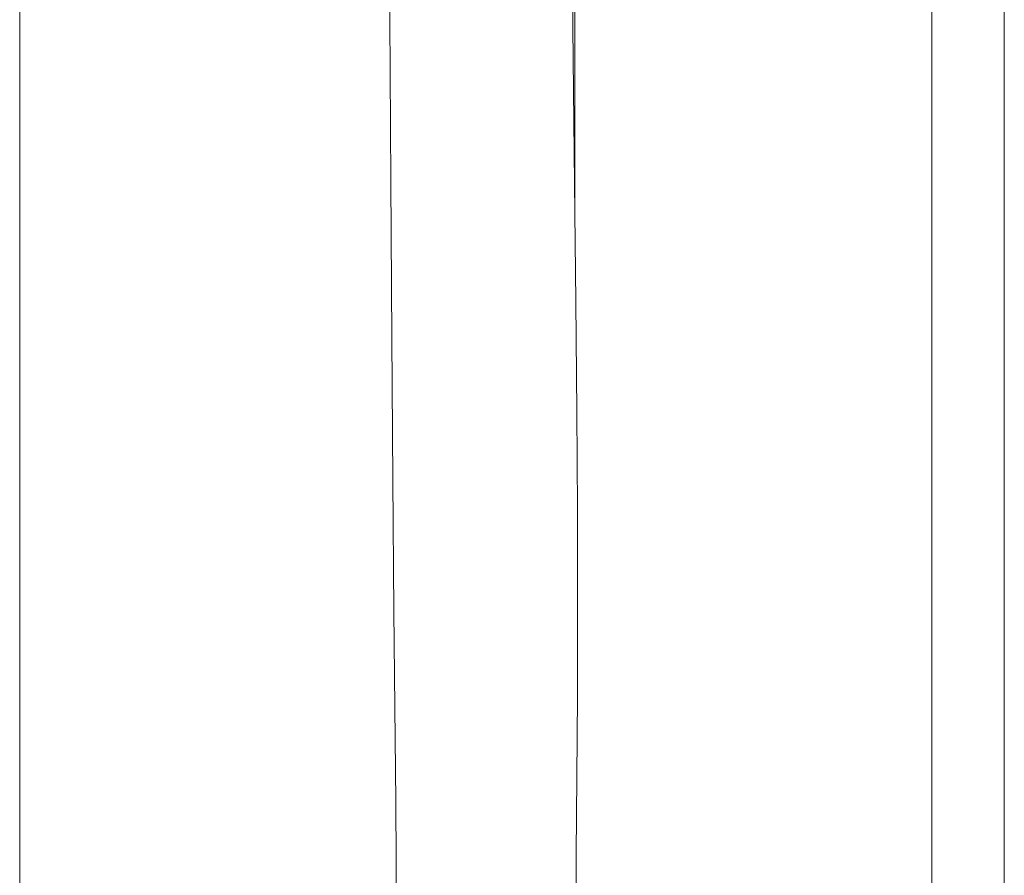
# Model space of a CAD drawing. Header units: millimetres. Extents: x 304.56 to 304.84, y 269.15 to 270.6.
# Tile 2 of 4: x 304.5643 to 304.6343, y 269.504 to 269.5648. Entities that reach past the tile are written whole.
import ezdxf

# ---------------------------------------------------------------- set-up
doc = ezdxf.new("R2010")
doc.units = ezdxf.units.MM
doc.layers.add('SANINDUSA', color=3, linetype='Continuous')

msp = doc.modelspace()

# ---------------------------------------------------------------- linework, layer by layer
at = {"layer": 'SANINDUSA', "lineweight": 15}
for p, q in [((304.6291724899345, 269.1764336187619), (304.6291724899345, 270.5661390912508)), ((304.63432954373, 270.5661390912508), (304.63432954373, 269.1764336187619)), ((304.56432954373, 270.5641013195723), (304.56432954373, 269.1784713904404))]:
    msp.add_line(p, q, dxfattribs=at)
at = {"layer": 'SANINDUSA', "lineweight": 15, "flags": 128}
for points in [[(304.5903614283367, 269.6893759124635), (304.5903187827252, 269.6772868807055), (304.5902974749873, 269.6651292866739), (304.5902952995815, 269.6529532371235), (304.590309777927, 269.6408140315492), (304.5903326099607, 269.6307943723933), (304.5903620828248, 269.6213151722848), (304.5903948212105, 269.6126774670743), (304.5904288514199, 269.6048437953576), (304.5904627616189, 269.5977747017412), (304.5904955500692, 269.5914295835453), (304.5905205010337, 269.5868458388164), (304.590550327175, 269.5815868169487), (304.5905866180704, 269.5754420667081), (304.5906286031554, 269.5685599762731), (304.59067441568, 269.5611258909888), (304.5907215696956, 269.5533675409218), (304.5907869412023, 269.5422069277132), (304.5908494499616, 269.532134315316), (304.5909253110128, 269.5227813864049), (304.5910209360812, 269.5137221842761), (304.5910687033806, 269.5092814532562), (304.5911053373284, 269.5049935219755), (304.5911267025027, 269.500817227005)], [(304.6038717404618, 269.5002283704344), (304.6039016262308, 269.50553074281), (304.6039415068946, 269.5109858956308), (304.6039793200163, 269.5167234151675), (304.6039978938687, 269.5229673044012), (304.6039831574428, 269.5300563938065), (304.603938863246, 269.5369536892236), (304.6038667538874, 269.5448059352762), (304.6037773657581, 269.5532198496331), (304.6036809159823, 269.5620291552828), (304.6035871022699, 269.5710084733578), (304.603501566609, 269.5799647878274), (304.6034149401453, 269.5902676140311), (304.6033453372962, 269.6000805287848), (304.6032925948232, 269.6092131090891), (304.6032551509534, 269.6175089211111), (304.6032211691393, 269.628583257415), (304.603205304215, 269.6404134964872), (304.6032115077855, 269.6531019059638), (304.6032441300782, 269.6666576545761), (304.6032801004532, 269.6756239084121), (304.6033292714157, 269.6849334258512)], [(304.6038036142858, 269.550749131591), (304.6038036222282, 269.5512787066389), (304.603803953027, 269.5712681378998)]]:
    msp.add_lwpolyline(points, dxfattribs=at)

doc.saveas('drawing.dxf')
